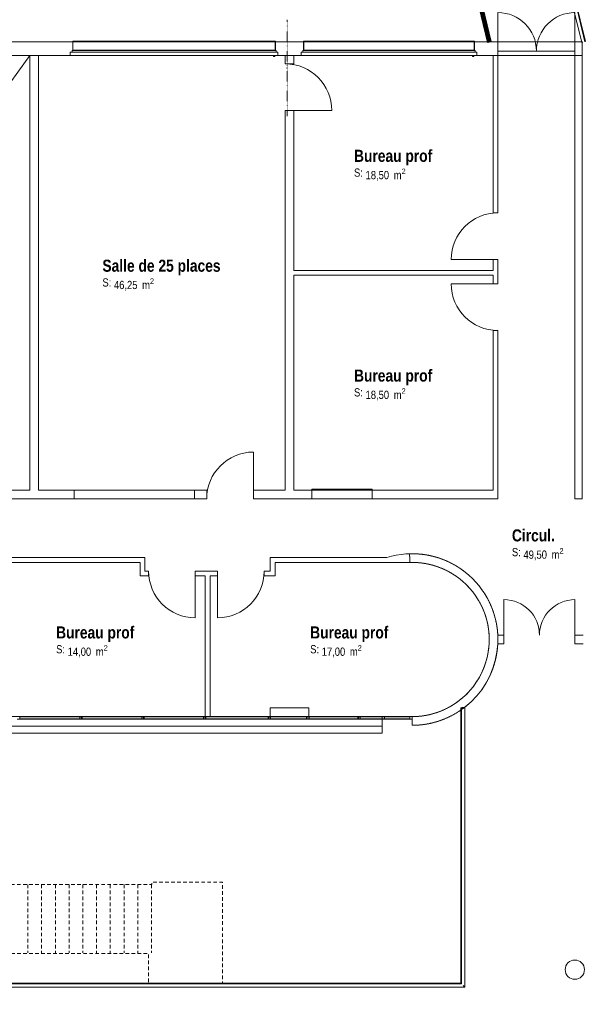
# Model space of a CAD drawing. Header units: millimetres. Extents: x -4899 to 185390, y -49258 to 65493.
# Tile 21 of 40: x 53390 to 65067, y -19970 to 462. Entities that reach past the tile are written whole.
import ezdxf

# ---------------------------------------------------------------- set-up
doc = ezdxf.new("R2010")
doc.units = ezdxf.units.MM
doc.header["$MEASUREMENT"] = 0
for name, pattern in [('Points tirets', [6.702778, 3.527778, -1.763889, 0, -1.411111]), ('Tirets', [4.586109, 2.822222, -1.763887]), ('Tirets petits', [125, 75, -50]), ('Wipeout_Contour', [1000, 0, -1000])]:
    doc.linetypes.add(name, pattern=pattern)
for name, color, linetype in [('1._R+1_1_0', 7, 'Continuous'), ('1._R+1_1_02-01 File _ Axe.Construction', 7, 'Continuous'), ('1._R+1_1_08-01 2D Dessin général.2D', 7, 'Continuous'), ('1._R+1_1_A-AREA-____-OTLN.Modèle IFC', 7, 'Continuous'), ('1._R+1_1_A-DOOR-____-OTLN.Modèle IFC', 7, 'Continuous'), ('1._R+1_1_A-FLOR-HRAL-OTLN.Modèle IFC', 7, 'Continuous'), ('1._R+1_1_A-GLAZ-____-OTLN.Modèle IFC', 7, 'Continuous'), ('1._R+1_1_A-GLAZ-CURT-OTLN.Modèle IFC', 7, 'Continuous'), ('1._R+1_1_A-GLAZ-CWMG-OTLN.Modèle IFC', 7, 'Continuous'), ('1._R+1_1_A-WALL-____-OTLN.Modèle IFC', 7, 'Continuous'), ('1._R+1_1_Fenêtres ARCHICAD', 7, 'Continuous'), ('1._R+1_1_Portes ARCHICAD', 7, 'Continuous'), ('1._R+1_1_S-COLS-____-OTLN.Modèle IFC', 7, 'Continuous')]:
    doc.layers.add(name, color=color, linetype=linetype)
doc.styles.add('STYLE_GENERE_1', font='txt')
doc.styles.add('STYLE_GENERE_3', font='txt')

msp = doc.modelspace()

# ---------------------------------------------------------------- wipeouts: each hides what was drawn before it
at = {"color": 254, "linetype": 'Wipeout_Contour', "lineweight": 0, "ltscale": 496538.322106}
msp.add_wipeout([(101003, 15140), (-4899, 15140), (-4899, -49258), (100952, -49258), (100953, -39236), (101003, -39236)], dxfattribs=at).dxf.layer = '1._R+1_1_0'

# ---------------------------------------------------------------- next in the draw order: linework, layer by layer
at = {"layer": '1._R+1_1_08-01 2D Dessin général.2D', "color": 7, "linetype": 'Tirets petits', "lineweight": 9}
for p, q in [((53560, -17484), (53560, -18900)), ((53845, -17484), (53845, -18900)), ((54130, -17484), (54130, -18900)), ((54415, -17484), (54415, -18900)), ((54700, -17484), (54700, -18900)), ((54985, -17484), (54985, -18900)), ((55270, -17484), (55270, -18900)), ((55555, -17484), (55555, -18900)), ((55840, -17484), (55840, -18900)), ((56125, -17484), (56125, -18900))]:
    msp.add_line(p, q, dxfattribs=at)
at = {"layer": '1._R+1_1_08-01 2D Dessin général.2D', "color": 7, "linetype": 'Tirets petits', "lineweight": 9, "flags": 128}
for points in [[(50710, -17484), (56130, -17484), (56130, -17434), (57596, -17434), (57596, -19534)], [(50711, -18915), (56065, -18915), (56065, -19536)]]:
    msp.add_lwpolyline(points, dxfattribs=at)
at = {"layer": '1._R+1_1_A-FLOR-HRAL-OTLN.Modèle IFC', "color": 7, "linetype": 'Continuous', "lineweight": 18}
for p, q in [((65055, -9), (64267, 3244)), ((65120, 6), (64460, 2748)), ((64596, 2227), (65133, 10)), ((63098, -10), (62674, 1743)), ((63102, -9), (62678, 1744)), ((63111, -6), (62687, 1746)), ((63125, -3), (62701, 1750)), ((63141, 1), (62717, 1754)), ((63157, 5), (62732, 1757)), ((63169, 7), (62744, 1760)), ((63175, 9), (62751, 1762)), ((63176, 9), (62752, 1762)), ((63115, -10), (63163, 2)), ((63125, -3), (63141, 1)), ((63141, 1), (63157, 5)), ((63157, 5), (63169, 7)), ((63163, 2), (63162, 6)), ((63169, 7), (63175, 9)), ((63175, 9), (63176, 9)), ((63098, -10), (63102, -9)), ((63102, -9), (63111, -6)), ((63111, -6), (63125, -3)), ((63114, -6), (63115, -10)), ((65059, -8), (65055, -9)), ((65063, -7), (65059, -8)), ((65076, -4), (65063, -7)), ((62549, -13815), (62556, -13815)), ((62549, -17206), (62549, -13815)), ((62556, -13815), (62563, -13815)), ((62557, -16681), (62563, -13815)), ((62563, -13815), (62578, -13815)), ((62565, -13815), (62565, -13811)), ((62565, -13811), (62615, -13811)), ((62578, -13815), (62594, -13815)), ((62594, -13815), (62608, -13815)), ((62608, -13815), (62622, -13815)), ((62615, -13811), (62615, -13815)), ((62622, -13815), (62626, -13815)), ((62626, -13815), (62629, -13815)), ((62629, -13815), (62629, -16200)), ((62629, -16200), (62629, -16223)), ((62629, -16223), (62629, -19614)), ((62563, -19548), (62557, -16681)), ((62549, -17230), (62549, -17206)), ((62549, -19534), (62549, -17230)), ((55594, -19614), (50696, -19614)), ((56663, -19542), (50762, -19548)), ((50776, -19534), (55641, -19534)), ((57764, -19614), (55594, -19614)), ((55641, -19534), (57651, -19534)), ((56663, -19542), (62563, -19548)), ((57651, -19534), (62549, -19534)), ((62629, -19614), (57764, -19614)), ((62549, -19534), (62556, -19541)), ((62556, -19541), (62563, -19548)), ((62594, -19579), (62608, -19593)), ((62608, -19593), (62622, -19607)), ((62622, -19607), (62626, -19611)), ((62626, -19611), (62626, -19611)), ((62626, -19611), (62629, -19614))]:
    msp.add_line(p, q, dxfattribs=at)
at = {"layer": '1._R+1_1_A-GLAZ-____-OTLN.Modèle IFC', "color": 7, "linetype": 'Continuous', "lineweight": 18}
for p, q in [((54490, 14), (54490, 15)), ((54495, 15), (54490, 15)), ((54490, 11), (54490, 14)), ((54495, 14), (54490, 14)), ((54490, -170), (54490, 11)), ((54495, 15), (54495, 14)), ((58695, 15), (54495, 15)), ((54495, 14), (54495, 11)), ((54495, 11), (54495, -170)), ((58695, 14), (58695, 15)), ((58700, 15), (58695, 15)), ((58695, 11), (58695, 14)), ((58700, 14), (58695, 14)), ((58695, -170), (58695, 11)), ((58700, 15), (58700, 14)), ((58700, 14), (58700, 11)), ((58700, 11), (58700, -170)), ((59280, 14), (59280, 15)), ((59285, 15), (59280, 15)), ((59280, 11), (59280, 14)), ((59285, 14), (59280, 14)), ((59280, -170), (59280, 11)), ((59285, 15), (59285, 14)), ((62825, 15), (59285, 15)), ((59285, 14), (59285, 11)), ((59285, 11), (59285, -170)), ((62825, 14), (62825, 15)), ((62830, 15), (62825, 15)), ((62825, 11), (62825, 14)), ((62830, 14), (62825, 14)), ((62825, -170), (62825, 11)), ((62830, 15), (62830, 14)), ((62830, 14), (62830, 11)), ((62830, 11), (62830, -170)), ((54480, -210), (54480, -180)), ((54480, -180), (58710, -180)), ((54490, -180), (54490, -170)), ((58700, -170), (54490, -170)), ((58700, -170), (58700, -180)), ((58710, -180), (58710, -210)), ((59270, -210), (59270, -180)), ((59270, -180), (62840, -180)), ((59280, -180), (59280, -170)), ((62830, -170), (59280, -170)), ((62830, -170), (62830, -180)), ((62840, -180), (62840, -210)), ((54440, -280), (54440, -210)), ((54440, -210), (58750, -210)), ((58750, -280), (54440, -280)), ((58660, -280), (58660, -298)), ((58660, -298), (58663, -300)), ((58663, -300), (58679, -300)), ((58670, -295), (58670, -280)), ((58679, -295), (58670, -295)), ((58679, -295), (58683, -295)), ((58683, -300), (58679, -300)), ((58683, -295), (58685, -295)), ((58683, -300), (58683, -295)), ((58685, -300), (58683, -300)), ((58685, -295), (58685, -300)), ((58750, -210), (58750, -280)), ((59230, -280), (59230, -210)), ((59230, -210), (62880, -210)), ((62880, -280), (59230, -280)), ((62790, -280), (62790, -298)), ((62790, -298), (62793, -300)), ((62793, -300), (62809, -300)), ((62800, -295), (62800, -280)), ((62809, -295), (62800, -295)), ((62809, -295), (62813, -295)), ((62813, -300), (62809, -300)), ((62813, -295), (62815, -295)), ((62813, -300), (62813, -295)), ((62815, -300), (62813, -300)), ((62815, -295), (62815, -300)), ((62880, -210), (62880, -280))]:
    msp.add_line(p, q, dxfattribs=at)
at = {"layer": '1._R+1_1_A-GLAZ-CURT-OTLN.Modèle IFC', "color": 7, "linetype": 'Continuous', "lineweight": 18}
for p, q in [((61485, -14045), (61485, -14005)), ((61485, -14005), (61485, -14045)), ((61485, -14045), (61485, -14005)), ((61485, -14045), (61485, -14005)), ((61485, -14045), (61485, -14005))]:
    msp.add_line(p, q, dxfattribs=at)
at = {"layer": '1._R+1_1_A-GLAZ-CWMG-OTLN.Modèle IFC', "color": 7, "linetype": 'Continuous', "lineweight": 18}
for p, q in [((61485, -14000), (61485, -14050)), ((61485, -14000), (61485, -14050)), ((61485, -14000), (61485, -14050)), ((61485, -14050), (61485, -14000)), ((61485, -14000), (61535, -14000)), ((61485, -14050), (61485, -14000)), ((61485, -14000), (61535, -14000)), ((61485, -14050), (61485, -14000)), ((61485, -14000), (61535, -14000)), ((61485, -14050), (61485, -14000)), ((61485, -14000), (61535, -14000)), ((61485, -14050), (61485, -14000)), ((61485, -14000), (61535, -14000)), ((61535, -14050), (61485, -14050)), ((61535, -14050), (61485, -14050)), ((61535, -14050), (61485, -14050)), ((61535, -14050), (61485, -14050)), ((61535, -14050), (61485, -14050)), ((61535, -14000), (61535, -14050)), ((61535, -14000), (61535, -14050)), ((61535, -14000), (61535, -14050)), ((61535, -14000), (61535, -14050)), ((61535, -14000), (61535, -14050))]:
    msp.add_line(p, q, dxfattribs=at)
at = {"layer": '1._R+1_1_A-WALL-____-OTLN.Modèle IFC', "color": 7, "linetype": 'Continuous', "lineweight": 18}
for p, q in [((40800, 0), (63138, 0)), ((40800, 0), (65065, 0)), ((63138, 0), (65065, 0))]:
    msp.add_line(p, q, dxfattribs=at)
at = {"layer": '1._R+1_1_A-WALL-____-OTLN.Modèle IFC', "color": 7, "linetype": 'Continuous', "lineweight": 20, "flags": 128}
msp.add_lwpolyline([(61535, -14180), (61535, -14000)], dxfattribs=at)
at = {"layer": '1._R+1_1_A-WALL-____-OTLN.Modèle IFC', "color": 7, "linetype": 'Tirets', "lineweight": 9, "flags": 128}
msp.add_lwpolyline([(61535, -14000), (61535, -14180)], dxfattribs=at)
at = {"layer": '1._R+1_1_S-COLS-____-OTLN.Modèle IFC', "color": 7, "linetype": 'Continuous', "lineweight": 13, "flags": 128}
msp.add_lwpolyline([(64711, -19251, 0.414214), (64911, -19451, 0.414214), (65111, -19251, 0.414214), (64911, -19051, 0.414214)], format="xyb", close=True, dxfattribs=at)

# ---------------------------------------------------------------- next in the draw order: texts
at = {"layer": '1._R+1_1_A-AREA-____-OTLN.Modèle IFC', "color": 7, "linetype": 'Continuous', "lineweight": 9, "attachment_point": 1}
for s, insert, char_height, style in [('\\A1;{\\pql;\\pt0;\\fArial Narrow|b1|i0|c0|p34;Bureau prof}', (60329, -2238), 250, 'STYLE_GENERE_1'), ('\\A1;{\\pql;\\pt0;\\fArial Narrow|b0|i0|c0|p34;S: }', (60329, -2626), 170, 'STYLE_GENERE_3'), ('\\A1;{\\pql;\\pt0,100;\\fArial Narrow|b0|i0|c0|p34;18,50\\fArial Narrow|b0|i0|c0|p34;\\A1{\\H.66x;\\S^  ;}\\fArial Narrow|b0|i0|c0|p34; m\\fArial Narrow|b0|i0|c0|p34;\\A1{\\H.66x;\\S2^  ;}}', (60569, -2628), 170, 'STYLE_GENERE_3'), ('\\A1;{\\pql;\\pt0;\\fArial Narrow|b1|i0|c0|p34;Salle de 25 places}', (55107, -4518), 250, 'STYLE_GENERE_1'), ('\\A1;{\\pql;\\pt0;\\fArial Narrow|b0|i0|c0|p34;S: }', (55107, -4906), 170, 'STYLE_GENERE_3'), ('\\A1;{\\pql;\\pt0,100;\\fArial Narrow|b0|i0|c0|p34;46,25\\fArial Narrow|b0|i0|c0|p34;\\A1{\\H.66x;\\S^  ;}\\fArial Narrow|b0|i0|c0|p34; m\\fArial Narrow|b0|i0|c0|p34;\\A1{\\H.66x;\\S2^  ;}}', (55347, -4908), 170, 'STYLE_GENERE_3'), ('\\A1;{\\pql;\\pt0;\\fArial Narrow|b1|i0|c0|p34;Bureau prof}', (60329, -6798), 250, 'STYLE_GENERE_1'), ('\\A1;{\\pql;\\pt0;\\fArial Narrow|b0|i0|c0|p34;S: }', (60329, -7186), 170, 'STYLE_GENERE_3'), ('\\A1;{\\pql;\\pt0,100;\\fArial Narrow|b0|i0|c0|p34;18,50\\fArial Narrow|b0|i0|c0|p34;\\A1{\\H.66x;\\S^  ;}\\fArial Narrow|b0|i0|c0|p34; m\\fArial Narrow|b0|i0|c0|p34;\\A1{\\H.66x;\\S2^  ;}}', (60569, -7188), 170, 'STYLE_GENERE_3'), ('\\A1;{\\pql;\\pt0;\\fArial Narrow|b1|i0|c0|p34;Circul.}', (63606, -10114), 250, 'STYLE_GENERE_1'), ('\\A1;{\\pql;\\pt0;\\fArial Narrow|b0|i0|c0|p34;S: }', (63606, -10502), 170, 'STYLE_GENERE_3'), ('\\A1;{\\pql;\\pt0,100;\\fArial Narrow|b0|i0|c0|p34;49,50\\fArial Narrow|b0|i0|c0|p34;\\A1{\\H.66x;\\S^  ;}\\fArial Narrow|b0|i0|c0|p34; m\\fArial Narrow|b0|i0|c0|p34;\\A1{\\H.66x;\\S2^  ;}}', (63846, -10504), 170, 'STYLE_GENERE_3'), ('\\A1;{\\pql;\\pt0;\\fArial Narrow|b1|i0|c0|p34;Bureau prof}', (54146, -12128), 250, 'STYLE_GENERE_1'), ('\\A1;{\\pql;\\pt0;\\fArial Narrow|b1|i0|c0|p34;Bureau prof}', (59419, -12128), 250, 'STYLE_GENERE_1'), ('\\A1;{\\pql;\\pt0;\\fArial Narrow|b0|i0|c0|p34;S: }', (54146, -12516), 170, 'STYLE_GENERE_3'), ('\\A1;{\\pql;\\pt0;\\fArial Narrow|b0|i0|c0|p34;S: }', (59419, -12516), 170, 'STYLE_GENERE_3'), ('\\A1;{\\pql;\\pt0,100;\\fArial Narrow|b0|i0|c0|p34;14,00\\fArial Narrow|b0|i0|c0|p34;\\A1{\\H.66x;\\S^  ;}\\fArial Narrow|b0|i0|c0|p34; m\\fArial Narrow|b0|i0|c0|p34;\\A1{\\H.66x;\\S2^  ;}}', (54386, -12518), 170, 'STYLE_GENERE_3'), ('\\A1;{\\pql;\\pt0,100;\\fArial Narrow|b0|i0|c0|p34;17,00\\fArial Narrow|b0|i0|c0|p34;\\A1{\\H.66x;\\S^  ;}\\fArial Narrow|b0|i0|c0|p34; m\\fArial Narrow|b0|i0|c0|p34;\\A1{\\H.66x;\\S2^  ;}}', (59659, -12518), 170, 'STYLE_GENERE_3')]:
    msp.add_mtext(s, dxfattribs=dict(at, insert=insert, char_height=char_height, style=style))

# ---------------------------------------------------------------- next in the draw order: wipeouts: each hides what was drawn before it
at = {"color": 254, "linetype": 'Wipeout_Contour', "lineweight": 0, "ltscale": 235965.078476}
msp.add_wipeout([(58900, -455), (59080, -455), (59080, -280), (58900, -280)], dxfattribs=at).dxf.layer = '1._R+1_1_A-WALL-____-OTLN.Modèle IFC'
at = {"color": 254, "linetype": 'Wipeout_Contour', "lineweight": 0, "ltscale": 253260.047754}
msp.add_wipeout([(63215, -280), (63215, -3546), (63315, -3546), (63315, -280)], dxfattribs=at).dxf.layer = '1._R+1_1_A-WALL-____-OTLN.Modèle IFC'
at = {"color": 254, "linetype": 'Wipeout_Contour', "lineweight": 0, "ltscale": 261337.040482}
msp.add_wipeout([(65065, -9480), (65065, -280), (64915, -280), (64915, -9480)], dxfattribs=at).dxf.layer = '1._R+1_1_A-WALL-____-OTLN.Modèle IFC'
at = {"color": 254, "linetype": 'Wipeout_Contour', "lineweight": 0, "ltscale": 253779.713089}
msp.add_wipeout([(63215, -4516), (63215, -5019), (63315, -5019), (63315, -4516)], dxfattribs=at).dxf.layer = '1._R+1_1_A-WALL-____-OTLN.Modèle IFC'
at = {"color": 254, "linetype": 'Wipeout_Contour', "lineweight": 0, "ltscale": 217154.649429}
msp.add_wipeout([(52420, -9480), (54520, -9480), (54520, -9300), (52420, -9300)], dxfattribs=at).dxf.layer = '1._R+1_1_A-WALL-____-OTLN.Modèle IFC'
at = {"color": 254, "linetype": 'Wipeout_Contour', "lineweight": 0, "ltscale": 231648.576376}
msp.add_wipeout([(57020, -9480), (57271, -9480), (57271, -9300), (57020, -9300)], dxfattribs=at).dxf.layer = '1._R+1_1_A-WALL-____-OTLN.Modèle IFC'
at = {"color": 254, "linetype": 'Wipeout_Contour', "lineweight": 0, "ltscale": 238371.366576}
msp.add_wipeout([(58241, -9480), (59455, -9480), (59455, -9300), (58241, -9300)], dxfattribs=at).dxf.layer = '1._R+1_1_A-WALL-____-OTLN.Modèle IFC'
at = {"color": 254, "linetype": 'Wipeout_Contour', "lineweight": 0, "ltscale": 191910.18524}
msp.add_wipeout([(63315, -9300), (63215, -9300), (63315, -9480)], dxfattribs=at).dxf.layer = '1._R+1_1_A-WALL-____-OTLN.Modèle IFC'
at = {"color": 254, "linetype": 'Wipeout_Contour', "lineweight": 0, "ltscale": 170832.815376}
msp.add_wipeout([(55890, -10800), (55990, -10700), (55890, -10700)], dxfattribs=at).dxf.layer = '1._R+1_1_A-WALL-____-OTLN.Modèle IFC'
at = {"color": 254, "linetype": 'Wipeout_Contour', "lineweight": 0, "ltscale": 178812.340542}
msp.add_wipeout([(58690, -10800), (58590, -10700), (58590, -10800)], dxfattribs=at).dxf.layer = '1._R+1_1_A-WALL-____-OTLN.Modèle IFC'
at = {"color": 254, "linetype": 'Wipeout_Contour', "lineweight": 0, "ltscale": 170993.134775}
msp.add_wipeout([(55990, -10980), (55890, -10980), (55890, -11080)], dxfattribs=at).dxf.layer = '1._R+1_1_A-WALL-____-OTLN.Modèle IFC'
at = {"color": 254, "linetype": 'Wipeout_Contour', "lineweight": 0, "ltscale": 233268.601132}
msp.add_wipeout([(57494, -10980), (57035, -10980), (57035, -11080), (57494, -11080)], dxfattribs=at).dxf.layer = '1._R+1_1_A-WALL-____-OTLN.Modèle IFC'
at = {"color": 254, "linetype": 'Wipeout_Contour', "lineweight": 0, "ltscale": 178965.985498}
msp.add_wipeout([(58590, -10980), (58590, -11080), (58690, -11080)], dxfattribs=at).dxf.layer = '1._R+1_1_A-WALL-____-OTLN.Modèle IFC'
at = {"color": 254, "linetype": 'Wipeout_Contour', "lineweight": 0, "ltscale": 258312.471629}
msp.add_wipeout([(63440, -12490), (63440, -12310), (63313, -12310), (63313, -12490)], dxfattribs=at).dxf.layer = '1._R+1_1_A-WALL-____-OTLN.Modèle IFC'
at = {"color": 254, "linetype": 'Wipeout_Contour', "lineweight": 0, "ltscale": 264693.583864}
msp.add_wipeout([(65087, -12490), (65087, -12310), (64915, -12310), (64915, -12490)], dxfattribs=at).dxf.layer = '1._R+1_1_A-WALL-____-OTLN.Modèle IFC'
at = {"color": 254, "linetype": 'Wipeout_Contour', "lineweight": 0, "ltscale": 242431.826673}
msp.add_wipeout([(58590, -14000), (59390, -14000), (59390, -13820), (58590, -13820)], dxfattribs=at).dxf.layer = '1._R+1_1_A-WALL-____-OTLN.Modèle IFC'

# ---------------------------------------------------------------- next in the draw order: linework, layer by layer
at = {"layer": '1._R+1_1_02-01 File _ Axe.Construction', "color": 7, "linetype": 'Points tirets', "lineweight": 5}
msp.add_line((58940, -538), (58940, 462), dxfattribs=at)
msp.add_point((58940, -538), dxfattribs=at)
msp.add_point((58940, -538), dxfattribs=at)
at = {"layer": '1._R+1_1_08-01 2D Dessin général.2D', "color": 7, "linetype": 'Continuous', "lineweight": 9}
for p, q in [((63315, -190), (63315, 610)), ((64915, -190), (64915, 610))]:
    msp.add_line(p, q, dxfattribs=at)
for centre, start, end in [((63315, -190), 0, 90), ((64915, -190), 90, 180)]:
    msp.add_arc(centre, 800, start, end, dxfattribs=at)
at = {"layer": '1._R+1_1_A-DOOR-____-OTLN.Modèle IFC', "color": 7, "linetype": 'Continuous', "lineweight": 18}
for p, q in [((64915, -190), (63315, -190)), ((63315, -190), (63315, -280)), ((64915, -190), (64915, -280)), ((64915, -280), (63315, -280))]:
    msp.add_line(p, q, dxfattribs=at)
at = {"layer": '1._R+1_1_A-WALL-____-OTLN.Modèle IFC', "color": 7, "linetype": 'Continuous', "lineweight": 18}
for p, q in [((65065, 0), (65065, -280)), ((65065, -280), (65065, 0)), ((59080, -280), (58900, -280)), ((63138, -280), (59080, -280)), ((63215, -280), (63138, -280)), ((63315, -280), (63215, -280)), ((64915, -280), (63315, -280)), ((65065, -280), (64915, -280))]:
    msp.add_line(p, q, dxfattribs=at)
at = {"layer": '1._R+1_1_A-WALL-____-OTLN.Modèle IFC', "color": 7, "linetype": 'Continuous', "lineweight": 20}
for p, q in [((59080, -455), (58900, -455)), ((63215, -3546), (63315, -3546)), ((63215, -4516), (63315, -4516)), ((63215, -5019), (63315, -5019)), ((54520, -9480), (54520, -9300)), ((57020, -9480), (57020, -9300)), ((57271, -9480), (57271, -9300)), ((58241, -9480), (58241, -9300)), ((59455, -9480), (59455, -9300)), ((57035, -10980), (57035, -11080)), ((57494, -10980), (57494, -11080)), ((63440, -12310), (63440, -12490)), ((64915, -12310), (64915, -12490))]:
    msp.add_line(p, q, dxfattribs=at)
at = {"layer": '1._R+1_1_A-WALL-____-OTLN.Modèle IFC', "color": 7, "linetype": 'Continuous', "lineweight": 5}
for p, q in [((57020, -9300), (54520, -9300)), ((54520, -9480), (57020, -9480))]:
    msp.add_line(p, q, dxfattribs=at)
at = {"layer": '1._R+1_1_A-WALL-____-OTLN.Modèle IFC', "color": 7, "linetype": 'Continuous', "lineweight": 20, "flags": 128}
for points in [[(59080, -280), (58900, -280)], [(58900, -280), (58900, -455)], [(59080, -455), (59080, -280)], [(63215, -280), (63215, -3546)], [(63215, -280), (63315, -280)], [(63315, -3546), (63315, -280)], [(65065, -280), (64915, -280)], [(64915, -280), (64915, -9480)], [(65065, -9480), (65065, -280)], [(63215, -4516), (63215, -4740)], [(63315, -5019), (63315, -4516)], [(63215, -4840), (63215, -5019)], [(53600, -9300), (52420, -9300)], [(54520, -9300), (53780, -9300)], [(57271, -9300), (57020, -9300)], [(58900, -9300), (58241, -9300)], [(59455, -9300), (59080, -9300)], [(52420, -9480), (54520, -9480)], [(57020, -9480), (57271, -9480)], [(58241, -9480), (59455, -9480)], [(64915, -9480), (65065, -9480)], [(57494, -10980), (57035, -10980)], [(57035, -11080), (57240, -11080)], [(57340, -11080), (57494, -11080)], [(63440, -12310), (63313, -12310)], [(65087, -12310), (64915, -12310)], [(63313, -12490), (63440, -12490)], [(64915, -12490), (65087, -12490)], [(59390, -13820), (58590, -13820)], [(58590, -13820), (58590, -14000)], [(59390, -14000), (59390, -13820)], [(58590, -14000), (59390, -14000)]]:
    msp.add_lwpolyline(points, dxfattribs=at)
at = {"layer": '1._R+1_1_A-WALL-____-OTLN.Modèle IFC', "color": 7, "linetype": 'Tirets', "lineweight": 9, "flags": 128}
msp.add_lwpolyline([(59390, -13820), (58590, -13820)], dxfattribs=at)
at = {"layer": '1._R+1_1_A-WALL-____-OTLN.Modèle IFC', "color": 7, "linetype": 'Continuous', "lineweight": 20}
msp.add_arc((61535, -12400), 1780, 270, 357.0987, dxfattribs=at)
at = {"layer": '1._R+1_1_Fenêtres ARCHICAD', "color": 7, "linetype": 'Continuous', "lineweight": 5}
for p, q in [((54520, -9300), (57020, -9300)), ((54520, -9480), (54520, -9300)), ((57020, -9300), (57020, -9480)), ((59455, -9480), (59455, -9280)), ((57020, -9480), (54520, -9480))]:
    msp.add_line(p, q, dxfattribs=at)
at = {"layer": '1._R+1_1_Portes ARCHICAD', "color": 7, "linetype": 'Continuous', "lineweight": 5}
for p, q in [((63315, -4516), (62345, -4516)), ((63315, -5019), (62345, -5019)), ((58241, -9480), (58241, -8510)), ((57035, -10980), (57035, -11950)), ((57494, -10980), (57494, -11950)), ((63440, -12310), (63440, -11573)), ((64915, -12310), (64915, -11573))]:
    msp.add_line(p, q, dxfattribs=at)
for centre, radius, start, end in [((63315, -4516), 970, 90, 180), ((58241, -9480), 970, 90, 180), ((63440, -12310), 738, 0, 90), ((64915, -12310), 738, 90, 180)]:
    msp.add_arc(centre, radius, start, end, dxfattribs=at)

# ---------------------------------------------------------------- next in the draw order: wipeouts: each hides what was drawn before it
at = {"color": 254, "linetype": 'Wipeout_Contour', "lineweight": 0, "ltscale": 250671.56615}
msp.add_wipeout([(63215, -9300), (60705, -9300), (60705, -9480), (63215, -9480)], dxfattribs=at).dxf.layer = '1._R+1_1_A-WALL-____-OTLN.Modèle IFC'
at = {"color": 254, "linetype": 'Wipeout_Contour', "lineweight": 0, "ltscale": 243729.886845}
msp.add_wipeout([(58690, -10800), (61518, -10800), (61007, -10700), (58690, -10700)], dxfattribs=at).dxf.layer = '1._R+1_1_A-WALL-____-OTLN.Modèle IFC'
at = {"color": 254, "linetype": 'Wipeout_Contour', "lineweight": 0, "ltscale": 228412.011822}
msp.add_wipeout([(55990, -11080), (56065, -11080), (56065, -10980), (55990, -10980)], dxfattribs=at).dxf.layer = '1._R+1_1_A-WALL-____-OTLN.Modèle IFC'

# ---------------------------------------------------------------- next in the draw order: linework, layer by layer
at = {"layer": '1._R+1_1_A-WALL-____-OTLN.Modèle IFC', "color": 7, "linetype": 'Continuous', "lineweight": 5}
for p, q in [((60705, -9300), (59455, -9300)), ((59455, -9480), (60705, -9480))]:
    msp.add_line(p, q, dxfattribs=at)
at = {"layer": '1._R+1_1_A-WALL-____-OTLN.Modèle IFC', "color": 7, "linetype": 'Continuous', "lineweight": 20}
msp.add_line((60705, -9480), (60705, -9300), dxfattribs=at)
at = {"layer": '1._R+1_1_A-WALL-____-OTLN.Modèle IFC', "color": 7, "linetype": 'Tirets', "lineweight": 9, "flags": 128}
msp.add_lwpolyline([(61482, -10621), (61488, -10801)], dxfattribs=at)
at = {"layer": '1._R+1_1_A-WALL-____-OTLN.Modèle IFC', "color": 7, "linetype": 'Continuous', "lineweight": 20}
for radius, start, end in [(1780, 2.8952, 107.2533), (1600, 270, 90.6239)]:
    msp.add_arc((61535, -12400), radius, start, end, dxfattribs=at)
at = {"layer": '1._R+1_1_A-WALL-____-OTLN.Modèle IFC', "color": 7, "linetype": 'Tirets', "lineweight": 9}
for radius in [1780, 1600]:
    msp.add_arc((61535, -12400), radius, 270, 91.6933, dxfattribs=at)
at = {"layer": '1._R+1_1_Fenêtres ARCHICAD', "color": 7, "linetype": 'Continuous', "lineweight": 5}
for p, q in [((59455, -9280), (60705, -9280)), ((60705, -9280), (60705, -9480)), ((60705, -9480), (59455, -9480))]:
    msp.add_line(p, q, dxfattribs=at)

# ---------------------------------------------------------------- next in the draw order: wipeouts: each hides what was drawn before it
at = {"color": 254, "linetype": 'Wipeout_Contour', "lineweight": 0, "ltscale": 216360.488502}
msp.add_wipeout([(53600, -280), (53600, -9300), (53780, -9300), (53780, -280)], dxfattribs=at).dxf.layer = '1._R+1_1_A-WALL-____-OTLN.Modèle IFC'
at = {"color": 254, "linetype": 'Wipeout_Contour', "lineweight": 0, "ltscale": 237451.85401}
msp.add_wipeout([(58900, -9300), (59080, -9300), (59080, -1425), (58900, -1425)], dxfattribs=at).dxf.layer = '1._R+1_1_A-WALL-____-OTLN.Modèle IFC'
at = {"color": 254, "linetype": 'Wipeout_Contour', "lineweight": 0, "ltscale": 191838.831574}
msp.add_wipeout([(63215, -9480), (63315, -9480), (63215, -9300)], dxfattribs=at).dxf.layer = '1._R+1_1_A-WALL-____-OTLN.Modèle IFC'
at = {"color": 254, "linetype": 'Wipeout_Contour', "lineweight": 0, "ltscale": 178891.505564}
msp.add_wipeout([(58690, -10700), (58590, -10700), (58690, -10800)], dxfattribs=at).dxf.layer = '1._R+1_1_A-WALL-____-OTLN.Modèle IFC'
at = {"color": 254, "linetype": 'Wipeout_Contour', "lineweight": 0, "ltscale": 171109.803289}
msp.add_wipeout([(55990, -10980), (55890, -11080), (55990, -11080)], dxfattribs=at).dxf.layer = '1._R+1_1_A-WALL-____-OTLN.Modèle IFC'
at = {"color": 254, "linetype": 'Wipeout_Contour', "lineweight": 0, "ltscale": 234655.138302}
msp.add_wipeout([(57240, -11080), (57240, -14000), (57340, -14000), (57340, -11080)], dxfattribs=at).dxf.layer = '1._R+1_1_A-WALL-____-OTLN.Modèle IFC'

# ---------------------------------------------------------------- next in the draw order: linework, layer by layer
at = {"layer": '1._R+1_1_02-01 File _ Axe.Construction', "color": 7, "linetype": 'Points tirets', "lineweight": 5}
msp.add_line((58940, -1538), (58940, -538), dxfattribs=at)
at = {"layer": '1._R+1_1_08-01 2D Dessin général.2D', "color": 7, "linetype": 'Continuous', "lineweight": 9}
msp.add_line((47080, -9300), (53600, -280), dxfattribs=at)
at = {"layer": '1._R+1_1_A-WALL-____-OTLN.Modèle IFC', "color": 7, "linetype": 'Continuous', "lineweight": 18}
for p, q in [((65065, -280), (40800, -280)), ((53600, -280), (47080, -280)), ((53780, -280), (53600, -280)), ((58900, -280), (53780, -280))]:
    msp.add_line(p, q, dxfattribs=at)
at = {"layer": '1._R+1_1_A-WALL-____-OTLN.Modèle IFC', "color": 7, "linetype": 'Continuous', "lineweight": 20}
for p, q in [((59080, -1425), (58900, -1425)), ((56065, -10980), (56065, -11080))]:
    msp.add_line(p, q, dxfattribs=at)
at = {"layer": '1._R+1_1_A-WALL-____-OTLN.Modèle IFC', "color": 7, "linetype": 'Continuous', "lineweight": 20, "flags": 128}
for points in [[(53600, -280), (53600, -9300)], [(53780, -280), (53600, -280)], [(53780, -9300), (53780, -280)], [(58900, -1425), (58900, -9300)], [(59080, -4740), (59080, -1425)], [(59080, -9300), (59080, -4840)], [(63215, -9300), (60705, -9300)], [(63315, -9480), (63315, -9300)], [(60705, -9480), (63315, -9480)], [(58590, -10700), (58590, -10800)], [(61007, -10700), (58590, -10700)], [(58690, -10800), (61518, -10800)], [(55890, -11080), (55890, -10980)], [(56065, -10980), (55990, -10980)], [(55890, -11080), (56065, -11080)], [(57240, -11080), (57240, -14000)], [(57340, -14000), (57340, -11080)], [(57240, -14000), (57340, -14000)]]:
    msp.add_lwpolyline(points, dxfattribs=at)
at = {"layer": '1._R+1_1_Portes ARCHICAD', "color": 7, "linetype": 'Continuous', "lineweight": 5}
msp.add_line((58900, -1425), (59870, -1425), dxfattribs=at)
for centre, start, end in [((58900, -1425), 0, 90), ((57035, -10980), 180, 270)]:
    msp.add_arc(centre, 970, start, end, dxfattribs=at)

# ---------------------------------------------------------------- next in the draw order: wipeouts: each hides what was drawn before it
at = {"color": 254, "linetype": 'Wipeout_Contour', "lineweight": 0, "ltscale": 245340.509651}
msp.add_wipeout([(59080, -4840), (63215, -4840), (63215, -4740), (59080, -4740)], dxfattribs=at).dxf.layer = '1._R+1_1_A-WALL-____-OTLN.Modèle IFC'
at = {"color": 254, "linetype": 'Wipeout_Contour', "lineweight": 0, "ltscale": 254985.744235}
msp.add_wipeout([(63315, -9300), (63315, -5989), (63215, -5989), (63215, -9300)], dxfattribs=at).dxf.layer = '1._R+1_1_A-WALL-____-OTLN.Modèle IFC'
at = {"color": 254, "linetype": 'Wipeout_Contour', "lineweight": 0, "ltscale": 227961.133503}
msp.add_wipeout([(55890, -10800), (55890, -10980), (55990, -10980), (55990, -10800)], dxfattribs=at).dxf.layer = '1._R+1_1_A-WALL-____-OTLN.Modèle IFC'
at = {"color": 254, "linetype": 'Wipeout_Contour', "lineweight": 0, "ltscale": 238571.037298}
msp.add_wipeout([(58690, -10980), (58690, -10800), (58590, -10800), (58590, -10980)], dxfattribs=at).dxf.layer = '1._R+1_1_A-WALL-____-OTLN.Modèle IFC'
at = {"color": 254, "linetype": 'Wipeout_Contour', "lineweight": 0, "ltscale": 216136.595614}
msp.add_wipeout([(43270, -14340), (60910, -14340), (60910, -14000), (43270, -14000)], dxfattribs=at).dxf.layer = '1._R+1_1_A-WALL-____-OTLN.Modèle IFC'

# ---------------------------------------------------------------- next in the draw order: linework, layer by layer
at = {"layer": '1._R+1_1_A-GLAZ-CURT-OTLN.Modèle IFC', "color": 7, "linetype": 'Continuous', "lineweight": 18}
for p, q in [((54640, -14005), (53390, -14005)), ((53390, -14005), (53390, -14045)), ((54640, -14005), (53390, -14005)), ((53390, -14005), (53390, -14045)), ((54640, -14005), (53390, -14005)), ((53390, -14005), (53390, -14045)), ((53390, -14045), (54640, -14045)), ((53390, -14045), (54640, -14045)), ((53390, -14045), (54640, -14045)), ((54640, -14045), (54640, -14005)), ((54640, -14045), (54640, -14005)), ((54640, -14045), (54640, -14005)), ((55925, -14005), (54690, -14005)), ((54690, -14005), (54690, -14045)), ((55925, -14005), (54690, -14005)), ((54690, -14005), (54690, -14045)), ((55925, -14005), (54690, -14005)), ((54690, -14005), (54690, -14045)), ((54690, -14045), (55925, -14045)), ((54690, -14045), (55925, -14045)), ((54690, -14045), (55925, -14045)), ((55925, -14045), (55925, -14005)), ((55925, -14045), (55925, -14005)), ((55925, -14045), (55925, -14005)), ((57205, -14005), (55975, -14005)), ((55975, -14005), (55975, -14045)), ((57205, -14005), (55975, -14005)), ((55975, -14005), (55975, -14045)), ((57205, -14005), (55975, -14005)), ((55975, -14005), (55975, -14045)), ((55975, -14045), (57205, -14045)), ((55975, -14045), (57205, -14045)), ((55975, -14045), (57205, -14045)), ((57205, -14045), (57205, -14005)), ((57205, -14045), (57205, -14005)), ((57205, -14045), (57205, -14005)), ((58545, -14005), (57255, -14005)), ((57255, -14005), (57255, -14045)), ((58545, -14005), (57255, -14005)), ((57255, -14005), (57255, -14045)), ((58545, -14005), (57255, -14005)), ((57255, -14005), (57255, -14045)), ((57255, -14045), (58545, -14045)), ((57255, -14045), (58545, -14045)), ((57255, -14045), (58545, -14045)), ((58545, -14045), (58545, -14005)), ((58545, -14045), (58545, -14005)), ((58545, -14045), (58545, -14005)), ((59345, -14005), (58595, -14005)), ((58595, -14005), (58595, -14045)), ((59345, -14005), (58595, -14005)), ((58595, -14005), (58595, -14045)), ((59345, -14005), (58595, -14005)), ((58595, -14005), (58595, -14045)), ((58595, -14045), (59345, -14045)), ((58595, -14045), (59345, -14045)), ((58595, -14045), (59345, -14045)), ((59345, -14045), (59345, -14005)), ((59345, -14045), (59345, -14005)), ((59345, -14045), (59345, -14005)), ((60407, -14005), (59395, -14005)), ((59395, -14005), (59395, -14045)), ((60407, -14005), (59395, -14005)), ((59395, -14005), (59395, -14045)), ((60407, -14005), (59395, -14005)), ((59395, -14005), (59395, -14045)), ((59395, -14045), (60407, -14045)), ((59395, -14045), (60407, -14045)), ((59395, -14045), (60407, -14045)), ((60407, -14045), (60407, -14005)), ((60407, -14045), (60407, -14005)), ((60407, -14045), (60407, -14005)), ((61485, -14005), (60457, -14005)), ((60457, -14005), (60457, -14045)), ((61485, -14005), (60457, -14005)), ((60457, -14005), (60457, -14045)), ((60457, -14005), (60960, -14005)), ((60457, -14045), (60457, -14005)), ((61485, -14045), (60457, -14045)), ((60457, -14045), (61485, -14045)), ((60457, -14045), (60960, -14045)), ((61485, -14005), (60960, -14005)), ((60960, -14005), (60960, -14045)), ((60960, -14005), (61485, -14005)), ((60960, -14045), (60960, -14005)), ((61485, -14005), (60960, -14005)), ((60960, -14005), (60960, -14045)), ((60960, -14045), (61485, -14045)), ((60960, -14045), (61485, -14045)), ((60960, -14045), (61485, -14045))]:
    msp.add_line(p, q, dxfattribs=at)
at = {"layer": '1._R+1_1_A-GLAZ-CWMG-OTLN.Modèle IFC', "color": 7, "linetype": 'Continuous', "lineweight": 18}
for p, q in [((53340, -14000), (53390, -14000)), ((53340, -14000), (53390, -14000)), ((53340, -14000), (53390, -14000)), ((53390, -14050), (53340, -14050)), ((53390, -14050), (53340, -14050)), ((53390, -14050), (53340, -14050)), ((54665, -14000), (53365, -14000)), ((54665, -14050), (53365, -14050)), ((53390, -14000), (53390, -14050)), ((53390, -14000), (54640, -14000)), ((53390, -14000), (53390, -14050)), ((53390, -14000), (54640, -14000)), ((53390, -14000), (53390, -14050)), ((53390, -14000), (53390, -14050)), ((53390, -14000), (53390, -14050)), ((53390, -14050), (54640, -14050)), ((53390, -14050), (54640, -14050)), ((54640, -14000), (54640, -14050)), ((54640, -14000), (54640, -14050)), ((54640, -14050), (54640, -14000)), ((54640, -14000), (54690, -14000)), ((54640, -14050), (54640, -14000)), ((54640, -14000), (54690, -14000)), ((54640, -14050), (54640, -14000)), ((54640, -14000), (54690, -14000)), ((54690, -14050), (54640, -14050)), ((54690, -14050), (54640, -14050)), ((54690, -14050), (54640, -14050)), ((54665, -14050), (54665, -14000)), ((55950, -14000), (54665, -14000)), ((54665, -14050), (54665, -14000)), ((55950, -14050), (54665, -14050)), ((54690, -14000), (54690, -14050)), ((54690, -14000), (55925, -14000)), ((54690, -14000), (54690, -14050)), ((54690, -14000), (55925, -14000)), ((54690, -14000), (54690, -14050)), ((54690, -14000), (54690, -14050)), ((54690, -14000), (54690, -14050)), ((54690, -14050), (55925, -14050)), ((54690, -14050), (55925, -14050)), ((55925, -14000), (55925, -14050)), ((55925, -14000), (55925, -14050)), ((55925, -14050), (55925, -14000)), ((55925, -14000), (55975, -14000)), ((55925, -14050), (55925, -14000)), ((55925, -14000), (55975, -14000)), ((55925, -14050), (55925, -14000)), ((55925, -14000), (55975, -14000)), ((55975, -14050), (55925, -14050)), ((55975, -14050), (55925, -14050)), ((55975, -14050), (55925, -14050)), ((55950, -14050), (55950, -14000)), ((57230, -14000), (55950, -14000)), ((55950, -14050), (55950, -14000)), ((57230, -14050), (55950, -14050)), ((55975, -14000), (55975, -14050)), ((55975, -14000), (57205, -14000)), ((55975, -14000), (55975, -14050)), ((55975, -14000), (57205, -14000)), ((55975, -14000), (55975, -14050)), ((55975, -14000), (55975, -14050)), ((55975, -14000), (55975, -14050)), ((55975, -14050), (57205, -14050)), ((55975, -14050), (57205, -14050)), ((57205, -14000), (57205, -14050)), ((57205, -14000), (57205, -14050)), ((57205, -14050), (57205, -14000)), ((57205, -14000), (57255, -14000)), ((57205, -14050), (57205, -14000)), ((57205, -14000), (57255, -14000)), ((57205, -14050), (57205, -14000)), ((57205, -14000), (57255, -14000)), ((57255, -14050), (57205, -14050)), ((57255, -14050), (57205, -14050)), ((57255, -14050), (57205, -14050)), ((57230, -14050), (57230, -14000)), ((58570, -14000), (57230, -14000)), ((57230, -14050), (57230, -14000)), ((58570, -14050), (57230, -14050)), ((57255, -14000), (57255, -14050)), ((57255, -14000), (58545, -14000)), ((57255, -14000), (57255, -14050)), ((57255, -14000), (58545, -14000)), ((57255, -14000), (57255, -14050)), ((57255, -14000), (57255, -14050)), ((57255, -14000), (57255, -14050)), ((57255, -14050), (58545, -14050)), ((57255, -14050), (58545, -14050)), ((58545, -14000), (58545, -14050)), ((58545, -14000), (58545, -14050)), ((58545, -14050), (58545, -14000)), ((58545, -14000), (58595, -14000)), ((58545, -14050), (58545, -14000)), ((58545, -14000), (58595, -14000)), ((58545, -14050), (58545, -14000)), ((58545, -14000), (58595, -14000)), ((58595, -14050), (58545, -14050)), ((58595, -14050), (58545, -14050)), ((58595, -14050), (58545, -14050)), ((58570, -14050), (58570, -14000)), ((59370, -14000), (58570, -14000)), ((58570, -14050), (58570, -14000)), ((59370, -14050), (58570, -14050)), ((58595, -14000), (58595, -14050)), ((58595, -14000), (59345, -14000)), ((58595, -14000), (58595, -14050)), ((58595, -14000), (59345, -14000)), ((58595, -14000), (58595, -14050)), ((58595, -14000), (58595, -14050)), ((58595, -14000), (58595, -14050)), ((58595, -14050), (59345, -14050)), ((58595, -14050), (59345, -14050)), ((59345, -14000), (59345, -14050)), ((59345, -14000), (59345, -14050)), ((59345, -14050), (59345, -14000)), ((59345, -14000), (59395, -14000)), ((59345, -14050), (59345, -14000)), ((59345, -14000), (59395, -14000)), ((59345, -14050), (59345, -14000)), ((59345, -14000), (59395, -14000)), ((59395, -14050), (59345, -14050)), ((59395, -14050), (59345, -14050)), ((59395, -14050), (59345, -14050)), ((59370, -14050), (59370, -14000)), ((60432, -14000), (59370, -14000)), ((59370, -14050), (59370, -14000)), ((60432, -14050), (59370, -14050)), ((59395, -14000), (59395, -14050)), ((59395, -14000), (60407, -14000)), ((59395, -14000), (59395, -14050)), ((59395, -14000), (60407, -14000)), ((59395, -14000), (59395, -14050)), ((59395, -14000), (59395, -14050)), ((59395, -14000), (59395, -14050)), ((59395, -14050), (60407, -14050)), ((59395, -14050), (60407, -14050)), ((60407, -14000), (60407, -14050)), ((60407, -14000), (60407, -14050)), ((60407, -14050), (60407, -14000)), ((60407, -14000), (60457, -14000)), ((60407, -14050), (60407, -14000)), ((60407, -14000), (60457, -14000)), ((60407, -14050), (60407, -14000)), ((60407, -14000), (60457, -14000)), ((60457, -14050), (60407, -14050)), ((60457, -14050), (60407, -14050)), ((60457, -14050), (60407, -14050)), ((60432, -14050), (60432, -14000)), ((60960, -14000), (60432, -14000)), ((60432, -14050), (60432, -14000)), ((60960, -14050), (60432, -14050)), ((60457, -14000), (60457, -14050)), ((60457, -14000), (61485, -14000)), ((60457, -14000), (60457, -14050)), ((60457, -14000), (61485, -14000)), ((60457, -14000), (60457, -14050)), ((60457, -14000), (60457, -14050)), ((60457, -14000), (60457, -14050)), ((60457, -14050), (61485, -14050)), ((60457, -14050), (61485, -14050)), ((60960, -14000), (60910, -14000)), ((60910, -14000), (60910, -14050)), ((60960, -14000), (60910, -14000)), ((60910, -14000), (60910, -14050)), ((60960, -14000), (60910, -14000)), ((60910, -14000), (60910, -14050)), ((60960, -14000), (60910, -14000)), ((60910, -14000), (60910, -14050)), ((60910, -14050), (60960, -14050)), ((60910, -14050), (60960, -14050)), ((60910, -14050), (60960, -14050)), ((60910, -14050), (60960, -14050)), ((60960, -14000), (60960, -14050)), ((60960, -14000), (61485, -14000)), ((60960, -14050), (60960, -14000)), ((60960, -14050), (60960, -14000)), ((60960, -14050), (60960, -14000)), ((60960, -14050), (60960, -14000)), ((60960, -14050), (60960, -14000)), ((60960, -14050), (61485, -14050))]:
    msp.add_line(p, q, dxfattribs=at)
at = {"layer": '1._R+1_1_A-WALL-____-OTLN.Modèle IFC', "color": 7, "linetype": 'Continuous', "lineweight": 20}
msp.add_line((63215, -5989), (63315, -5989), dxfattribs=at)
at = {"layer": '1._R+1_1_A-WALL-____-OTLN.Modèle IFC', "color": 7, "linetype": 'Continuous', "lineweight": 20, "flags": 128}
for points in [[(63215, -4740), (59080, -4740)], [(59080, -4840), (63215, -4840)], [(63215, -5989), (63215, -9300)], [(63315, -9300), (63315, -5989)]]:
    msp.add_lwpolyline(points, dxfattribs=at)
at = {"layer": '1._R+1_1_A-WALL-____-OTLN.Modèle IFC', "color": 7, "linetype": 'Tirets', "lineweight": 9, "flags": 128}
for points in [[(58590, -13820), (58590, -14000)], [(59390, -14000), (59390, -13820)], [(60910, -14000), (43270, -14000)], [(58590, -14000), (59390, -14000)], [(60910, -14200), (60910, -14000)], [(43270, -14200), (60910, -14200)]]:
    msp.add_lwpolyline(points, dxfattribs=at)
at = {"layer": '1._R+1_1_A-WALL-____-OTLN.Modèle IFC', "color": 7, "linetype": 'Continuous', "lineweight": 9, "flags": 128}
for points in [[(60910, -14000), (43270, -14000)], [(60910, -14340), (60910, -14000)], [(43270, -14340), (60910, -14340)]]:
    msp.add_lwpolyline(points, dxfattribs=at)
at = {"layer": '1._R+1_1_Portes ARCHICAD', "color": 7, "linetype": 'Continuous', "lineweight": 5}
msp.add_arc((63315, -5019), 970, 180, 270, dxfattribs=at)

# ---------------------------------------------------------------- next in the draw order: wipeouts: each hides what was drawn before it
at = {"color": 254, "linetype": 'Wipeout_Contour', "lineweight": 0, "ltscale": 170949.097016}
msp.add_wipeout([(55890, -10800), (55990, -10800), (55990, -10700)], dxfattribs=at).dxf.layer = '1._R+1_1_A-WALL-____-OTLN.Modèle IFC'
at = {"color": 254, "linetype": 'Wipeout_Contour', "lineweight": 0, "ltscale": 179044.608737}
msp.add_wipeout([(58690, -10980), (58590, -10980), (58690, -11080)], dxfattribs=at).dxf.layer = '1._R+1_1_A-WALL-____-OTLN.Modèle IFC'

# ---------------------------------------------------------------- next in the draw order: linework, layer by layer
at = {"layer": '1._R+1_1_A-WALL-____-OTLN.Modèle IFC', "color": 7, "linetype": 'Continuous', "lineweight": 20, "flags": 128}
for points in [[(55990, -10700), (55890, -10700)], [(55890, -10800), (55890, -10980)], [(55990, -10980), (55990, -10700)], [(58590, -10800), (58590, -10980)], [(58690, -11080), (58690, -10800)], [(58690, -11080), (58590, -11080)]]:
    msp.add_lwpolyline(points, dxfattribs=at)

# ---------------------------------------------------------------- next in the draw order: wipeouts: each hides what was drawn before it
at = {"color": 254, "linetype": 'Wipeout_Contour', "lineweight": 0, "ltscale": 212285.497286}
msp.add_wipeout([(48040, -10800), (55890, -10800), (55890, -10700), (48040, -10700)], dxfattribs=at).dxf.layer = '1._R+1_1_A-WALL-____-OTLN.Modèle IFC'
at = {"color": 254, "linetype": 'Wipeout_Contour', "lineweight": 0, "ltscale": 238229.301479}
msp.add_wipeout([(58590, -10980), (58464, -10980), (58464, -11080), (58590, -11080)], dxfattribs=at).dxf.layer = '1._R+1_1_A-WALL-____-OTLN.Modèle IFC'

# ---------------------------------------------------------------- next in the draw order: linework, layer by layer
at = {"layer": '1._R+1_1_A-WALL-____-OTLN.Modèle IFC', "color": 7, "linetype": 'Continuous', "lineweight": 20}
msp.add_line((58464, -10980), (58464, -11080), dxfattribs=at)
at = {"layer": '1._R+1_1_A-WALL-____-OTLN.Modèle IFC', "color": 7, "linetype": 'Continuous', "lineweight": 20, "flags": 128}
for points in [[(55890, -10700), (47940, -10700)], [(52690, -10800), (55890, -10800)], [(58590, -10980), (58464, -10980)], [(58464, -11080), (58590, -11080)]]:
    msp.add_lwpolyline(points, dxfattribs=at)
at = {"layer": '1._R+1_1_Portes ARCHICAD', "color": 7, "linetype": 'Continuous', "lineweight": 5}
msp.add_arc((57494, -10980), 970, 270, 0, dxfattribs=at)

doc.saveas('drawing.dxf')
